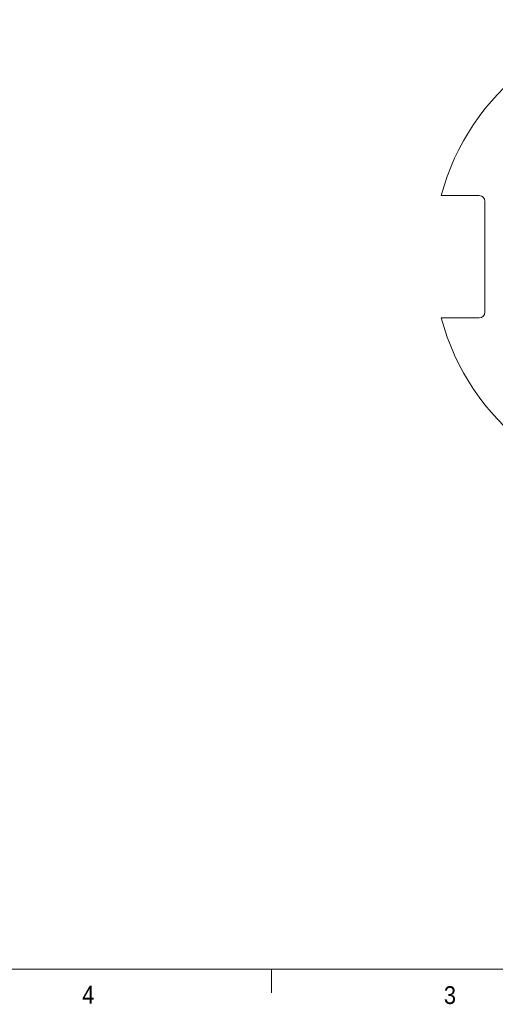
# Model space of a CAD drawing. Header units: inches. Extents: x 0.5 to 16.5, y 0.2 to 10.8.
# Tile 2 of 9: x 9.1 to 11.7, y 0.2 to 5.4. Entities that reach past the tile are written whole.
import ezdxf

# ---------------------------------------------------------------- set-up
doc = ezdxf.new("R2010")
doc.units = ezdxf.units.IN
doc.header["$MEASUREMENT"] = 0
doc.styles.add('SLDTEXTSTYLE1', font='GOTHIC.TTF', dxfattribs={"width": 0.913})

msp = doc.modelspace()

# ---------------------------------------------------------------- linework, layer by layer
at = {"color": 7, "linetype": 'Continuous', "lineweight": 15}
for p, q in [((11.56478392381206, 4.478584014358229), (11.39568129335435, 4.478584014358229)), ((11.59478392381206, 3.86358401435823), (11.59478392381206, 4.44858401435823)), ((11.39568129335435, 3.833584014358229), (11.56478392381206, 3.833584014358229))]:
    msp.add_line(p, q, dxfattribs=at)
at = {"color": 7, "linetype": 'Continuous', "lineweight": 0}
for p, q in [((16.375, 0.4), (0.625, 0.4)), ((10.46875, 0.4000000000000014), (10.46875, 0.2750000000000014))]:
    msp.add_line(p, q, dxfattribs=at)
at = {"color": 7, "linetype": 'Continuous', "lineweight": 15}
for centre, radius, start, end in [((12.57228392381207, 4.156084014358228), 1.250000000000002, 14.95142224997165, 165.0485777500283), ((11.56478392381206, 4.44858401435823), 0.03000000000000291, 0, 90), ((11.56478392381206, 3.86358401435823), 0.03000000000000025, 270.0000000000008, 0), ((12.57228392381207, 4.156084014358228), 1.250000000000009, 194.9514222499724, 345.0485777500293)]:
    msp.add_arc(centre, radius, start, end, dxfattribs=at)
for points, knots in [([(11.39568129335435, 4.478584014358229), (11.3938202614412, 4.478584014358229), (11.39017322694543, 4.478584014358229), (11.38484921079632, 4.478584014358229), (11.37992883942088, 4.478584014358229), (11.37544234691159, 4.478584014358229), (11.3712416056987, 4.478584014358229), (11.36800245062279, 4.478584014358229), (11.36587873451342, 4.478584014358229), (11.36478353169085, 4.478584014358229), (11.36465932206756, 4.478584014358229), (11.36460277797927, 4.478584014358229)], [0, 0, 0, 0, 0.1163748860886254, 0.2280580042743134, 0.3430611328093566, 0.4532108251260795, 0.56675296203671, 0.7091561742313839, 0.811729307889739, 0.9142933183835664, 1, 1, 1, 1]), ([(11.36460277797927, 3.833584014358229), (11.36465983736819, 3.833584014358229), (11.36477515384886, 3.833584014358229), (11.36580694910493, 3.833584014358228), (11.36765645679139, 3.833584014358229), (11.37048621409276, 3.833584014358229), (11.37390726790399, 3.833584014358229), (11.37794789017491, 3.83358401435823), (11.38245181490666, 3.833584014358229), (11.38738596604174, 3.833584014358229), (11.39185490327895, 3.833584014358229), (11.39465267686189, 3.833584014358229), (11.39568129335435, 3.833584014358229)], [0, 0, 0, 0, 0.08619662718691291, 0.174202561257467, 0.2907695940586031, 0.3958702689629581, 0.5040936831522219, 0.6091694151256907, 0.7171497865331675, 0.8249073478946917, 0.9356262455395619, 1, 1, 1, 1])]:
    msp.add_open_spline(points, degree=3, knots=knots, dxfattribs=at)

# ---------------------------------------------------------------- texts
at = {"color": 7, "linetype": 'Continuous', "lineweight": 0, "char_height": 0.09374999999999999, "attachment_point": 1, "style": 'SLDTEXTSTYLE1'}
for s, insert in [('4', (9.47012493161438, 0.3126246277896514)), ('3', (11.3787703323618, 0.3105200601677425))]:
    msp.add_mtext(s, dxfattribs=dict(at, insert=insert))

doc.saveas('drawing.dxf')
